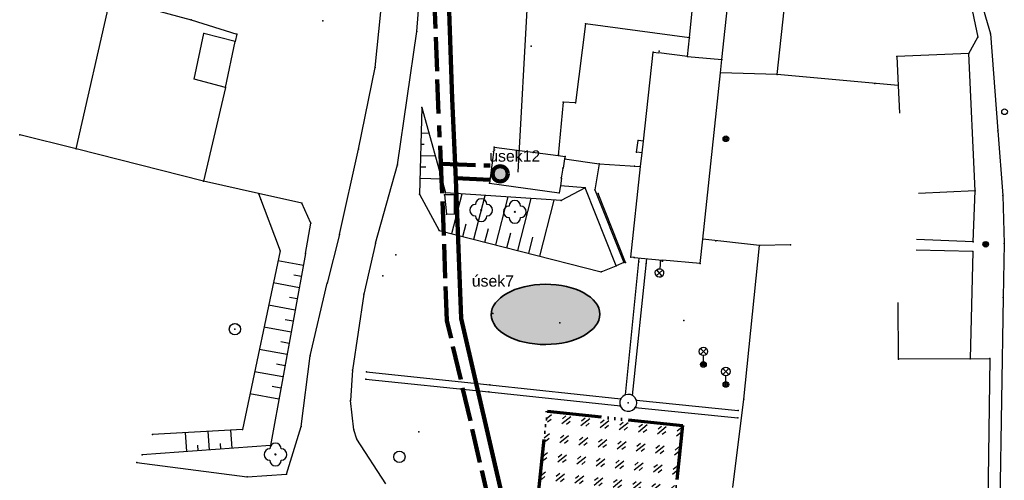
# Model space of a CAD drawing. Extents: x -607893402 to -606472477, y -1001733938 to -1001014811.
# Tile 8 of 23: x -607844730 to -607757850, y -1001479440 to -1001438825. Entities that reach past the tile are written whole.
import ezdxf
from ezdxf import colors
from ezdxf.entities.mleader import LeaderData, LeaderLine
from ezdxf.math import Vec2, Vec3

# ---------------------------------------------------------------- set-up
doc = ezdxf.new("R2010")
doc.units = 0
doc.header["$MEASUREMENT"] = 0
doc.linetypes.add('ACAD_ISO02W100', pattern=[15, 12, -3])
doc.linetypes.add('ACAD_ISO06W100', pattern=[36, 24, -3, 0, -3, 0, -3, 0, -3])
for name, color, linetype, lineweight in [('00 dotčení pozemky-vlastnik mesto', 5, 'CONTINUOUS', 35), ('NOVÁ TRASA', 6, 'CONTINUOUS', 100), ('NOVÁ TRASA-VRATNÁ', 6, 'ACAD_ISO02W100', 100), ('SKLÁDKA MATERIÁLU', 210, 'ACAD_ISO06W100', 70)]:
    doc.layers.add(name, color=color, linetype=linetype, lineweight=lineweight)
for name, color, linetype in [('ODBĚRNÉ ZAŘÍZENÍ', 3, 'CONTINUOUS'), ('polohopis', 7, 'CONTINUOUS'), ('POPIS', 1, 'CONTINUOUS'), ('popis_ut @ 1', 3, 'CONTINUOUS')]:
    doc.layers.add(name, color=color, linetype=linetype)
doc.styles.add('ROMANS', font='ROMANS', dxfattribs={"height": 0.2})

msp = doc.modelspace()

# ---------------------------------------------------------------- hatches: boundary and pattern name
at = {"layer": '00 dotčení pozemky-vlastnik mesto', "ltscale": 0.3, "true_color": 0xaff3f0, "transparency": 33554687}
h = msp.add_hatch(dxfattribs=at)
h.set_pattern_fill('DOTS', color=131)
edge = h.paths.add_edge_path()
edge.add_ellipse((-607798333, -1001464812.3), major_axis=(-4792.7, -28), ratio=0.5536301, start_angle=0, end_angle=360)
at = {"layer": 'ODBĚRNÉ ZAŘÍZENÍ', "linetype": 'Continuous'}
h = msp.add_hatch(color=256, dxfattribs=at)
h.dxf.hatch_style = 1
edge = h.paths.add_edge_path()
edge.add_arc((-607802337.2, -1001452418.8), 668.3, 0, 360)
at = {"layer": 'SKLÁDKA MATERIÁLU', "linetype": 'Continuous', "lineweight": -3}
h = msp.add_hatch(dxfattribs=at)
h.set_pattern_fill('GOST_GLASS', color=256, scale=200, angle=-6.082804)
h.set_pattern_definition([(38.91719649, (102002383.5, -70154885.6), (1687.5014967, -179.8296382), [1000, -1400]), (38.91719649, (102002805.4, -70154930.6), (1687.5014967, -179.8296382), [400, -2000]), (38.91719649, (102002428.5, -70154463.7), (1687.5014967, -179.8296382), [400, -2000])])
h.paths.add_polyline_path([(-607798186.4, -1001473349.2), (-607786244.2, -1001474621.8), (-607787014.5, -1001481850.2), (-607798956.7, -1001480577.6)])

# ---------------------------------------------------------------- linework, layer by layer
at = {"layer": '00 dotčení pozemky-vlastnik mesto', "ltscale": 0.3}
msp.add_ellipse((-607798333, -1001464812.3), major_axis=(-4792.7, -28), ratio=0.5536294, dxfattribs=at)
at = {"layer": 'NOVÁ TRASA', "color": 1}
for p, q in [((-607806568, -1001445796), (-607807085.5, -1001431344.2)), ((-607806255.5, -1001452883.9), (-607806568, -1001445796)), ((-607805784.5, -1001465183.3), (-607806255.5, -1001452883.9)), ((-607797983.8, -1001498662.9), (-607805784.5, -1001465183.3))]:
    msp.add_line(p, q, dxfattribs=at)
msp.add_lwpolyline([(-607806216.7, -1001452809.2), (-607803240.8, -1001452943.1)], dxfattribs=at)
at = {"layer": 'NOVÁ TRASA-VRATNÁ', "color": 5, "ltscale": 250}
for p, q in [((-607807772, -1001447104), (-607808334.8, -1001431387.3)), ((-607807504.5, -1001452936.1), (-607807722, -1001448151.2)), ((-607807029, -1001465350.6), (-607807504.5, -1001452936.1))]:
    msp.add_line(p, q, dxfattribs=at)
for points in [[(-607807521.5, -1001451525.9), (-607803217.2, -1001451688.9)], [(-607793311.1, -1001504012.2), (-607792813.6, -1001500700.7), (-607799008.5, -1001499773.4), (-607807029, -1001465350.6)]]:
    msp.add_lwpolyline(points, dxfattribs=at)
at = {"layer": 'ODBĚRNÉ ZAŘÍZENÍ', "linetype": 'Continuous', "lineweight": 200}
msp.add_circle((-607802337.2, -1001452418.8), 668.3, dxfattribs=at)
at = {"layer": 'polohopis'}
for p, q in [((-607777880, -1001443650), (-607775710, -1001423070)), ((-607782770, -1001442340), (-607780980, -1001425510)), ((-607809680, -1001439870), (-607808710, -1001426500)), ((-607785627, -1001440410), (-607785103, -1001435088)), ((-607839750, -1001450220), (-607836710, -1001436890)), ((-607836710, -1001436890), (-607829610, -1001438840)), ((-607760910, -1001436840), (-607760200, -1001440360)), ((-607760060, -1001436650), (-607759070, -1001440060)), ((-607813370, -1001443040), (-607812856, -1001438118)), ((-607829610, -1001438840), (-607825570, -1001440090)), ((-607817980, -1001438910), (-607817960, -1001438910)), ((-607817970, -1001438895), (-607817970, -1001438910)), ((-607817970, -1001438925), (-607817970, -1001438910)), ((-607794800, -1001439200), (-607795700, -1001446150)), ((-607785627, -1001440410), (-607794800, -1001439200)), ((-607829330, -1001444070), (-607828470, -1001440040)), ((-607825720, -1001440760), (-607828470, -1001440040)), ((-607825570, -1001440090), (-607825720, -1001440760)), ((-607811390, -1001451610), (-607809680, -1001439870)), ((-607785790, -1001442070), (-607785627, -1001440410)), ((-607760970, -1001441800), (-607760200, -1001440360)), ((-607759070, -1001440060), (-607758430, -1001448630)), ((-607826580, -1001444790), (-607825720, -1001440760)), ((-607799610, -1001441150), (-607799590, -1001441150)), ((-607799600, -1001441135), (-607799600, -1001441150)), ((-607799600, -1001441165), (-607799600, -1001441150)), ((-607789696, -1001449542), (-607788840, -1001441690)), ((-607788840, -1001441690), (-607788328, -1001441754)), ((-607785790, -1001442070), (-607788328, -1001441754)), ((-607785790, -1001442070), (-607782770, -1001442340)), ((-607760970, -1001441800), (-607767330, -1001442080)), ((-607767330, -1001442080), (-607767217, -1001444641)), ((-607760420, -1001453910), (-607760970, -1001441800)), ((-607814840, -1001450240), (-607813370, -1001443040)), ((-607782894, -1001443500), (-607782770, -1001442340)), ((-607784460, -1001458179), (-607782894, -1001443500)), ((-607777880, -1001443650), (-607782894, -1001443500)), ((-607767217, -1001444641), (-607777880, -1001443650)), ((-607826580, -1001444790), (-607829330, -1001444070)), ((-607826580, -1001444790), (-607828510, -1001453070)), ((-607767217, -1001444641), (-607767110, -1001447075)), ((-607809260, -1001446560), (-607809440, -1001454200)), ((-607809260, -1001446560), (-607807170, -1001454080)), ((-607796780, -1001446100), (-607797206, -1001450811)), ((-607795700, -1001446150), (-607796780, -1001446100)), ((-607839750, -1001450220), (-607844730, -1001448980)), ((-607809313, -1001448800), (-607808633, -1001448816)), ((-607758430, -1001448630), (-607757970, -1001454340)), ((-607809336, -1001449799), (-607809041, -1001449806)), ((-607802860, -1001450060), (-607803280, -1001453240)), ((-607802860, -1001450060), (-607797206, -1001450811)), ((-607790310, -1001450510), (-607790170, -1001449490)), ((-607789696, -1001449542), (-607790170, -1001449490)), ((-607789807, -1001450565), (-607789696, -1001449542)), ((-607828510, -1001453070), (-607839750, -1001450220)), ((-607816500, -1001457760), (-607814840, -1001450240)), ((-607809360, -1001450799), (-607808073, -1001450829)), ((-607797206, -1001450811), (-607796610, -1001450890)), ((-607796610, -1001450890), (-607796643, -1001451097)), ((-607789807, -1001450565), (-607790310, -1001450510)), ((-607789938, -1001451763), (-607789807, -1001450565)), ((-607813340, -1001458540), (-607811390, -1001451610)), ((-607809383, -1001451799), (-607808906, -1001451810)), ((-607796643, -1001451097), (-607796775, -1001451924)), ((-607796643, -1001451097), (-607793600, -1001451540)), ((-607793600, -1001451540), (-607793990, -1001453830)), ((-607793600, -1001451540), (-607789938, -1001451763)), ((-607790810, -1001459770), (-607789938, -1001451763)), ((-607796912, -1001452786), (-607796775, -1001451924)), ((-607823650, -1001454144), (-607828510, -1001453070)), ((-607809407, -1001452798), (-607807514, -1001452843)), ((-607803280, -1001453240), (-607797120, -1001454090)), ((-607797022, -1001453476), (-607797120, -1001454090)), ((-607796912, -1001452786), (-607797022, -1001453476)), ((-607794830, -1001453660), (-607797022, -1001453476)), ((-607823650, -1001454144), (-607821760, -1001459220)), ((-607819820, -1001454990), (-607823650, -1001454144)), ((-607809440, -1001454200), (-607807720, -1001457400)), ((-607806360, -1001454270), (-607807240, -1001454280)), ((-607807240, -1001454280), (-607807060, -1001455960)), ((-607796960, -1001454770), (-607807170, -1001454080)), ((-607806589, -1001457691), (-607805687, -1001454180)), ((-607806370, -1001455940), (-607806360, -1001454270)), ((-607804652, -1001458188), (-607803658, -1001454317)), ((-607802715, -1001458686), (-607801628, -1001454455)), ((-607794830, -1001453660), (-607796960, -1001454770)), ((-607792090, -1001460530), (-607794830, -1001453660)), ((-607793990, -1001453830), (-607791430, -1001460240)), ((-607791280, -1001460230), (-607793690, -1001454160)), ((-607760420, -1001453910), (-607765415, -1001454137)), ((-607760600, -1001458410), (-607760420, -1001453910)), ((-607757970, -1001454340), (-607757870, -1001458570)), ((-607819050, -1001456780), (-607819820, -1001454990)), ((-607800777, -1001459183), (-607799598, -1001454592)), ((-607798840, -1001459681), (-607797568, -1001454729)), ((-607807060, -1001455960), (-607806370, -1001455940)), ((-607819500, -1001459440), (-607819050, -1001456780)), ((-607805620, -1001457939), (-607805336, -1001456832)), ((-607816500, -1001457760), (-607817590, -1001462060)), ((-607807720, -1001457400), (-607793430, -1001461070)), ((-607803683, -1001458437), (-607803371, -1001457222)), ((-607801746, -1001458934), (-607801406, -1001457611)), ((-607813340, -1001458540), (-607814360, -1001463030)), ((-607799809, -1001459432), (-607799441, -1001458000)), ((-607784690, -1001460330), (-607784460, -1001458179)), ((-607779460, -1001458740), (-607784460, -1001458179)), ((-607780830, -1001472300), (-607779460, -1001458740)), ((-607776720, -1001458680), (-607779460, -1001458740)), ((-607760600, -1001458410), (-607765596, -1001458210)), ((-607757870, -1001458570), (-607757950, -1001463310)), ((-607821760, -1001459220), (-607825070, -1001474960)), ((-607819500, -1001459440), (-607822610, -1001476370)), ((-607811540, -1001459570), (-607811520, -1001459570)), ((-607811530, -1001459555), (-607811530, -1001459570)), ((-607811530, -1001459585), (-607811530, -1001459570)), ((-607760620, -1001459270), (-607765619, -1001459149)), ((-607760620, -1001459270), (-607760850, -1001468740)), ((-607819693, -1001460490), (-607821940, -1001460077)), ((-607793430, -1001461070), (-607792090, -1001460530)), ((-607791430, -1001460240), (-607792090, -1001460530)), ((-607791273, -1001471907), (-607790055, -1001459840)), ((-607790502, -1001459799), (-607790810, -1001459770)), ((-607790663, -1001471964), (-607789406, -1001459899)), ((-607790502, -1001459799), (-607788010, -1001460026)), ((-607788180, -1001460011), (-607788250.3, -1001460782.8)), ((-607784690, -1001460330), (-607788010, -1001460026)), ((-607819873, -1001461473), (-607820555, -1001461348)), ((-607812680, -1001461405), (-607812680, -1001461420)), ((-607787996.4, -1001460916.4), (-607788572.3, -1001461396.1)), ((-607788044.5, -1001461444.2), (-607788524.2, -1001460868.3)), ((-607820054, -1001462457), (-607822352, -1001462035)), ((-607819110, -1001468470), (-607817590, -1001462060)), ((-607812690, -1001461420), (-607812670, -1001461420)), ((-607812680, -1001461435), (-607812680, -1001461420)), ((-607814360, -1001463030), (-607815350, -1001469730)), ((-607820416, -1001464424), (-607822764, -1001463993)), ((-607820235, -1001463440), (-607820932, -1001463312)), ((-607767190, -1001468760), (-607767206, -1001463760)), ((-607757950, -1001463310), (-607758250, -1001482400)), ((-607803000, -1001464730), (-607802980, -1001464730)), ((-607802990, -1001464715), (-607802990, -1001464730)), ((-607802990, -1001464745), (-607802990, -1001464730)), ((-607820596, -1001465407), (-607821308, -1001465276)), ((-607797070, -1001465550), (-607797050, -1001465550)), ((-607797060, -1001465535), (-607797060, -1001465550)), ((-607797060, -1001465565), (-607797060, -1001465550)), ((-607786130, -1001465340), (-607786110, -1001465340)), ((-607786120, -1001465325), (-607786120, -1001465340)), ((-607786120, -1001465355), (-607786120, -1001465340)), ((-607820777, -1001466391), (-607823175, -1001465950)), ((-607820958, -1001467374), (-607821685, -1001467241)), ((-607821138, -1001468358), (-607823587, -1001467908)), ((-607784665, -1001467805), (-607784135, -1001468335)), ((-607784665, -1001468335), (-607784135, -1001467805)), ((-607821319, -1001469341), (-607822061, -1001469205)), ((-607819900, -1001474710), (-607819110, -1001468470)), ((-607784400, -1001469220), (-607784400, -1001468445)), ((-607760850, -1001468740), (-607767190, -1001468760)), ((-607760850, -1001468740), (-607759130, -1001468700)), ((-607759130, -1001468700), (-607759330, -1001484160)), ((-607821500, -1001470325), (-607823999, -1001469866)), ((-607815350, -1001469730), (-607815530, -1001472390)), ((-607814130, -1001469880), (-607803260, -1001471010)), ((-607782685, -1001469575), (-607782155, -1001470105)), ((-607782685, -1001470105), (-607782155, -1001469575)), ((-607814200, -1001470520), (-607803320, -1001471630)), ((-607782420, -1001470990), (-607782420, -1001470215)), ((-607821861, -1001472292), (-607824410, -1001471824)), ((-607821680, -1001471309), (-607822438, -1001471170)), ((-607803320, -1001471630), (-607791726, -1001472866)), ((-607803260, -1001471010), (-607791687, -1001472255)), ((-607815260, -1001475000), (-607815530, -1001472390)), ((-607791765, -1001472462), (-607791774, -1001472706)), ((-607791774, -1001472706), (-607791726, -1001472866)), ((-607791687, -1001472255), (-607791765, -1001472462)), ((-607791679, -1001472234), (-607791687, -1001472255)), ((-607791523, -1001472045), (-607791679, -1001472234)), ((-607791316, -1001471917), (-607791523, -1001472045)), ((-607791273, -1001471907), (-607791316, -1001471917)), ((-607791078, -1001471862), (-607791273, -1001471907)), ((-607790835, -1001471886), (-607791078, -1001471862)), ((-607790663, -1001471964), (-607790835, -1001471886)), ((-607790613, -1001471987), (-607790663, -1001471964)), ((-607790435, -1001472154), (-607790613, -1001471987)), ((-607790320, -1001472369), (-607790435, -1001472154)), ((-607790339, -1001472901), (-607790282, -1001472663)), ((-607790314, -1001472380), (-607790320, -1001472369)), ((-607790314, -1001472380), (-607781320, -1001473300)), ((-607790280, -1001472610), (-607790314, -1001472380)), ((-607790282, -1001472663), (-607790280, -1001472610)), ((-607781790, -1001480080), (-607780830, -1001472300)), ((-607791726, -1001472866), (-607791704, -1001472940)), ((-607791704, -1001472940), (-607791562, -1001473139)), ((-607791562, -1001473139), (-607791364, -1001473281)), ((-607791364, -1001473281), (-607791131, -1001473353)), ((-607791131, -1001473353), (-607790887, -1001473346)), ((-607790887, -1001473346), (-607790658, -1001473261)), ((-607790658, -1001473261), (-607790469, -1001473107)), ((-607790469, -1001473107), (-607790411, -1001473016)), ((-607790411, -1001473016), (-607790339, -1001472901)), ((-607790411, -1001473016), (-607781370, -1001473930)), ((-607825070, -1001474960), (-607833020, -1001475390)), ((-607829969, -1001476910), (-607830092, -1001475232)), ((-607827974, -1001476763), (-607828094, -1001475124)), ((-607825979, -1001476617), (-607826096, -1001475016)), ((-607821190, -1001478910), (-607819900, -1001474710)), ((-607814990, -1001475820), (-607815260, -1001475000)), ((-607809530, -1001475180), (-607809510, -1001475180)), ((-607809520, -1001475165), (-607809520, -1001475180)), ((-607809520, -1001475195), (-607809520, -1001475180)), ((-607812430, -1001479750), (-607814990, -1001475820)), ((-607822610, -1001476370), (-607833930, -1001477200)), ((-607828971, -1001476836), (-607829008, -1001476339)), ((-607826977, -1001476690), (-607827012, -1001476204)), ((-607834390, -1001477870), (-607824670, -1001479130)), ((-607824670, -1001479130), (-607821190, -1001478910))]:
    msp.add_line(p, q, dxfattribs=at)
for centre, radius in [((-607757830, -1001446940), 250), ((-607782420, -1001449320), 250), ((-607782420, -1001449320), 158.1), ((-607782420, -1001449320), 50), ((-607804010, -1001455620), 50), ((-607801040, -1001455770), 50), ((-607759490, -1001458630), 250), ((-607759490, -1001458630), 158.1), ((-607759490, -1001458630), 50), ((-607825740, -1001466110), 500), ((-607825740, -1001466120), 500), ((-607784400, -1001468070), 375), ((-607784400, -1001469220), 250), ((-607784400, -1001469220), 158.1), ((-607784400, -1001469220), 50), ((-607782420, -1001469840), 375), ((-607782420, -1001470990), 250), ((-607782420, -1001470990), 158.1), ((-607782420, -1001470990), 50), ((-607811224, -1001477373), 500), ((-607822160, -1001477170), 50)]:
    msp.add_circle(centre, radius, dxfattribs=at)
for centre, start, end in [((-607804510, -1001455620), 90, 270), ((-607804010, -1001455120), 0, 180), ((-607803510, -1001455620), 270, 90), ((-607801540, -1001455770), 90, 270), ((-607801040, -1001455270), 0, 180), ((-607800540, -1001455770), 270, 90), ((-607804010, -1001456120), 180, 0), ((-607801040, -1001456270), 180, 0), ((-607822160, -1001476670), 0, 180), ((-607822660, -1001477170), 90, 270), ((-607821660, -1001477170), 270, 90), ((-607822160, -1001477670), 180, 0)]:
    msp.add_arc(centre, 500, start, end, dxfattribs=at)
msp.add_ellipse((-607788284.3, -1001461156.3), major_axis=(-265.2, 265.2), ratio=1, start_param=0.6945578, end_param=6.9777431, dxfattribs=at)
for p in [(-607829610, -1001438840), (-607817970, -1001438910), (-607794800, -1001439200), (-607828470, -1001440040), (-607825570, -1001440090), (-607809680, -1001439870), (-607785630, -1001440410), (-607760200, -1001440360), (-607759070, -1001440060), (-607825720, -1001440760), (-607799600, -1001441150), (-607788840, -1001441690), (-607788310, -1001441610), (-607785790, -1001442070), (-607767330, -1001442080), (-607760970, -1001441800), (-607813370, -1001443040), (-607782770, -1001442340), (-607782900, -1001443500), (-607777880, -1001443650), (-607826580, -1001444790), (-607769270, -1001444450), (-607809260, -1001446560), (-607796780, -1001446100), (-607795700, -1001446150), (-607844730, -1001448980), (-607758430, -1001448630), (-607802860, -1001450060), (-607790170, -1001449490), (-607782420, -1001449320), (-607839750, -1001450220), (-607814840, -1001450240), (-607797200, -1001450750), (-607796610, -1001450890), (-607790310, -1001450510), (-607811390, -1001451610), (-607796620, -1001451100), (-607793600, -1001451540), (-607790480, -1001451730), (-607796800, -1001451920), (-607828510, -1001453070), (-607803280, -1001453240), (-607796970, -1001453480), (-607796950, -1001452780), (-607809440, -1001454200), (-607807240, -1001454280), (-607807170, -1001454080), (-607806360, -1001454270), (-607797120, -1001454090), (-607794830, -1001453660), (-607793990, -1001453830), (-607793690, -1001454160), (-607760420, -1001453910), (-607757970, -1001454340), (-607823450, -1001454680), (-607819820, -1001454990), (-607796960, -1001454770), (-607807060, -1001455960), (-607806370, -1001455940), (-607804010, -1001455620), (-607801040, -1001455770), (-607819050, -1001456780), (-607816500, -1001457760), (-607807720, -1001457400), (-607813340, -1001458540), (-607783290, -1001458310), (-607779460, -1001458740), (-607776720, -1001458680), (-607760600, -1001458410), (-607759490, -1001458630), (-607757870, -1001458570), (-607821760, -1001459220), (-607819500, -1001459440), (-607811530, -1001459570), (-607760620, -1001459270), (-607792090, -1001460530), (-607791430, -1001460240), (-607791280, -1001460230), (-607790810, -1001459770), (-607790500, -1001459780), (-607790090, -1001460190), (-607789450, -1001460320), (-607788190, -1001460120), (-607788020, -1001460130), (-607784690, -1001460330), (-607793430, -1001461070), (-607817590, -1001462060), (-607812680, -1001461420), (-607814360, -1001463030), (-607757950, -1001463310), (-607802990, -1001464730), (-607797060, -1001465550), (-607786120, -1001465340), (-607825740, -1001466110), (-607825740, -1001466120), (-607819110, -1001468470), (-607784400, -1001469220), (-607767190, -1001468760), (-607760850, -1001468740), (-607759130, -1001468700), (-607815350, -1001469730), (-607814130, -1001469880), (-607814200, -1001470520), (-607803320, -1001471630), (-607803260, -1001471010), (-607782420, -1001470990), (-607815530, -1001472390), (-607791730, -1001472250), (-607791270, -1001471880), (-607791030, -1001472610), (-607790660, -1001471940), (-607790310, -1001472380), (-607780830, -1001472300), (-607791780, -1001472860), (-607790370, -1001473020), (-607781320, -1001473300), (-607781370, -1001473930), (-607825070, -1001474960), (-607819900, -1001474710), (-607815260, -1001475000), (-607809520, -1001475180), (-607833020, -1001475390), (-607814990, -1001475820), (-607822610, -1001476370), (-607834390, -1001477870), (-607833930, -1001477200), (-607822200, -1001477150), (-607822160, -1001477170), (-607824670, -1001479130), (-607821190, -1001478910)]:
    msp.add_point(p, dxfattribs=at)
at = {"layer": 'SKLÁDKA MATERIÁLU', "ltscale": 200}
msp.add_lwpolyline([(-607798186.4, -1001473349.2), (-607786244.2, -1001474621.8), (-607787014.5, -1001481850.2), (-607798956.7, -1001480577.6)], close=True, dxfattribs=at)

# ---------------------------------------------------------------- texts
at = {"layer": 'popis_ut @ 1', "linetype": 'Continuous', "char_height": 1000, "attachment_point": 1, "style": 'ROMANS'}
for s, insert in [('{\\fArial|b0|i0|c238|p34;úsek12}', (-607803300.1, -1001450345)), ('{\\fArial|b0|i0|c238|p34;úsek7}', (-607804841.5, -1001461360.7))]:
    msp.add_mtext_dynamic_manual_height_columns(s, width=21497.876, gutter_width=1, heights=[0], dxfattribs=dict(at, insert=insert))

# ---------------------------------------------------------------- next in the draw order: leaders
at = {"layer": 'POPIS', "linetype": 'Continuous'}
ml = msp.add_multileader_mtext('Standard', dxfattribs=at)
ml.set_content('{\\fArial|b0|i0|c238|p34;SO02.5}', color=256, style='ROMANS')
ml.set_leader_properties()
ml.build(insert=Vec2(0, 0))
ml.multileader.update_dxf_attribs({"text_left_attachment_type": 6, "text_right_attachment_type": 6, "dogleg_length": 0.36, "arrow_head_size": 0.18})
ctx = ml.context
ctx.base_point, ctx.char_height, ctx.arrow_head_size, ctx.landing_gap_size, ctx.plane_origin = Vec3(-607799895.5, -1001436782.3), 2500, 0.18, 0.09, Vec3(-607793984, -1001435987.4)
ctx.left_attachment, ctx.right_attachment = 6, 6
notes = []
notes.append((ctx, [(1, (1, 1, 0), (-607799895.9, -1001436782.3), (1, 0), 0.36, [(0, [(-607800753.5, -1001452283.5)], 0, [])])]))
ctx.mtext.insert, ctx.mtext.flow_direction = Vec3(-607799895.4, -1001433782.3), 5
ctx.mtext.has_bg_fill, ctx.mtext.bg_color, ctx.mtext.bg_scale_factor, ctx.mtext.bg_transparency, ctx.mtext.use_window_bg_color = 1, -1027028792, 1.5, 0, 1
for ctx, leaders in notes:
    for number, flags, end, landing, length, lines in leaders:
        leader = LeaderData()
        leader.index, (leader.has_last_leader_line, leader.has_dogleg_vector, leader.attachment_direction) = number, flags
        leader.last_leader_point, leader.dogleg_vector, leader.dogleg_length = Vec3(end), Vec3(landing), length
        for number, points, colour, breaks in lines:
            line = LeaderLine()
            line.index, line.vertices, line.color, line.breaks = number, Vec3.list(points), colors.encode_raw_color(colour), breaks
            leader.lines.append(line)
        ctx.leaders.append(leader)

doc.saveas('drawing.dxf')
